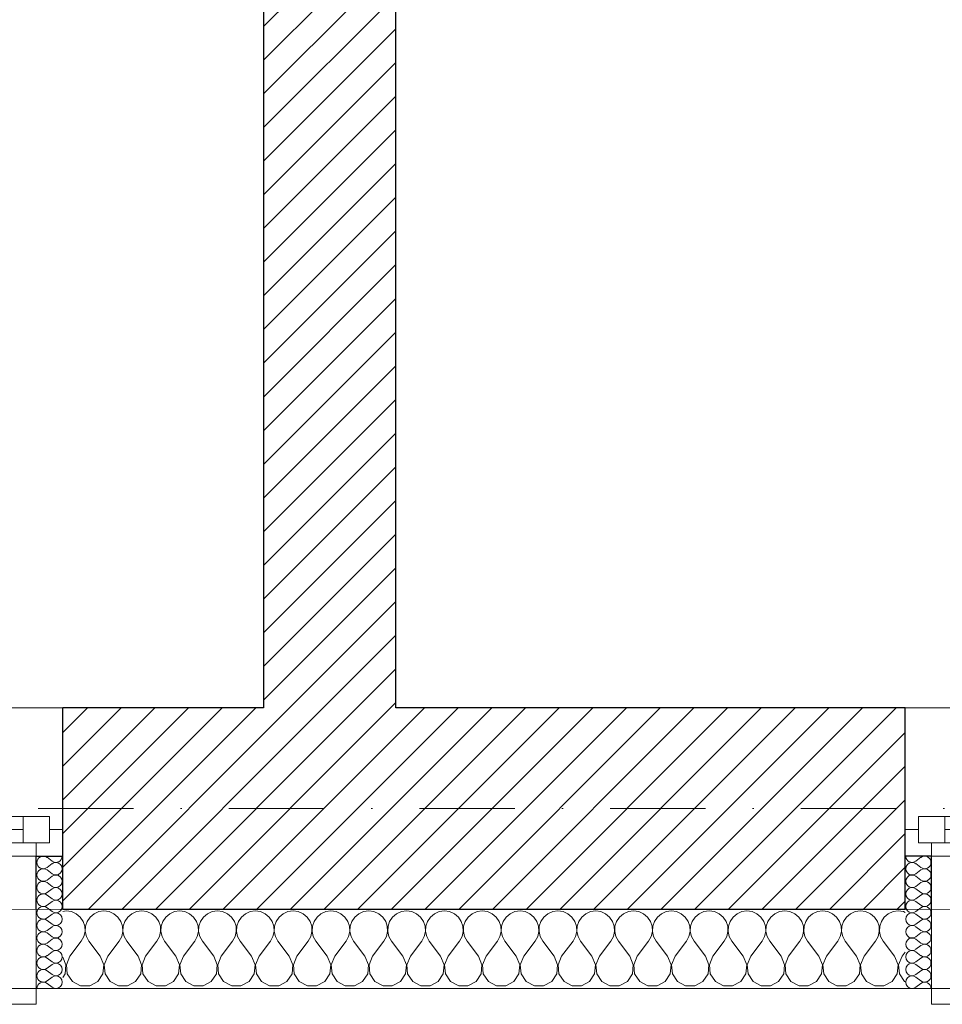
# Model space of a CAD drawing. Header units: millimetres. Extents: x -140780 to 266886, y -104422 to 233759.
# Tile 21 of 104: x 191198 to 192940, y 106825 to 108685. Entities that reach past the tile are written whole.
import ezdxf

# ---------------------------------------------------------------- set-up
doc = ezdxf.new("R2010")
doc.units = ezdxf.units.MM
doc.header["$MEASUREMENT"] = 0
doc.linetypes.add('Kropki i Kreski', pattern=[360, 180, -90, 0, -90])
doc.linetypes.add('Przerywana', pattern=[240, 120, -120])
for name, color, linetype in [('Konstrukcja - Siatki mod', 7, 'Continuous'), ('KR_INW', 7, 'Continuous'), ('NAPIS_SODON', 7, 'Continuous'), ('Okna ArchiCADa', 7, 'Continuous')]:
    doc.layers.add(name, color=color, linetype=linetype)
doc.layers.add('Konstrukcja - Siatki mod_Nr_pióra__48', color=7, linetype='Continuous', lineweight=15, true_color=0xa80f02)
doc.layers.add('KR_INW_Nr_pióra__102', color=7, linetype='Continuous', lineweight=5, true_color=0xcccccc)
for name, color, linetype, lineweight in [('KR_INW_Nr_pióra__101', 252, 'Continuous', 5), ('KR_INW_Nr_pióra__27', 7, 'Continuous', 25), ('KR_INW_Nr_pióra__47', 7, 'Continuous', 15), ('NAPIS_SODON_Nr_pióra__1', 7, 'Continuous', 13), ('Okna ArchiCADa_Nr_pióra__1', 7, 'Continuous', 13), ('Okna ArchiCADa_Nr_pióra__27', 7, 'Continuous', 25)]:
    doc.layers.add(name, color=color, linetype=linetype, lineweight=lineweight)
pattern_1 = [(45, (0, 0), (-31.819804, 31.819804), [])]

# ---------------------------------------------------------------- blocks, each defined once
blk = doc.blocks.new('Strop_1', base_point=(179225, 121523.3))
at = {"layer": 'NAPIS_SODON_Nr_pióra__1', "linetype": 'Continuous', "flags": 128}
blk.add_lwpolyline([(179225, 121523.3), (179225.9, 107003.8), (250898.3, 107008.3), (250897.4, 121527.8)], close=True, dxfattribs=at)
blk = doc.blocks.new('*X155')
at = {"layer": 'KR_INW_Nr_pióra__102', "linetype": 'Continuous'}
for p, q in [((191285.7, 107001.6), (191279.3, 107000.7)), ((191295.5, 107000.2), (191285.7, 107001.6)), ((191304.5, 106996.2), (191295.5, 107000.2)), ((191312.1, 106989.9), (191304.5, 106996.2)), ((191338.4, 106996.2), (191330.8, 106989.9)), ((191347.4, 107000.2), (191338.4, 106996.2)), ((191357.1, 107001.6), (191347.4, 107000.2)), ((191366.9, 107000.2), (191357.1, 107001.6)), ((191375.9, 106996.2), (191366.9, 107000.2)), ((191383.5, 106989.9), (191375.9, 106996.2)), ((191409.8, 106996.2), (191402.2, 106989.9)), ((191418.8, 107000.2), (191409.8, 106996.2)), ((191428.6, 107001.6), (191418.8, 107000.2)), ((191438.3, 107000.2), (191428.6, 107001.6)), ((191447.3, 106996.2), (191438.3, 107000.2)), ((191454.9, 106989.9), (191447.3, 106996.2)), ((191481.2, 106996.2), (191473.6, 106989.9)), ((191490.2, 107000.2), (191481.2, 106996.2)), ((191500, 107001.6), (191490.2, 107000.2)), ((191509.8, 107000.2), (191500, 107001.6)), ((191518.8, 106996.2), (191509.8, 107000.2)), ((191526.4, 106989.9), (191518.8, 106996.2)), ((191552.7, 106996.2), (191545.1, 106989.9)), ((191561.7, 107000.2), (191552.7, 106996.2)), ((191571.4, 107001.6), (191561.7, 107000.2)), ((191581.2, 107000.2), (191571.4, 107001.6)), ((191590.2, 106996.2), (191581.2, 107000.2)), ((191597.8, 106989.9), (191590.2, 106996.2)), ((191624.1, 106996.2), (191616.5, 106989.9)), ((191633.1, 107000.2), (191624.1, 106996.2)), ((191642.9, 107001.6), (191633.1, 107000.2)), ((191652.6, 107000.2), (191642.9, 107001.6)), ((191661.6, 106996.2), (191652.6, 107000.2)), ((191669.2, 106989.9), (191661.6, 106996.2)), ((191695.5, 106996.2), (191687.9, 106989.9)), ((191704.5, 107000.2), (191695.5, 106996.2)), ((191714.3, 107001.6), (191704.5, 107000.2)), ((191724, 107000.2), (191714.3, 107001.6)), ((191733.1, 106996.2), (191724, 107000.2)), ((191740.6, 106989.9), (191733.1, 106996.2)), ((191766.9, 106996.2), (191759.4, 106989.9)), ((191776, 107000.2), (191766.9, 106996.2)), ((191785.7, 107001.6), (191776, 107000.2)), ((191795.5, 107000.2), (191785.7, 107001.6)), ((191804.5, 106996.2), (191795.5, 107000.2)), ((191812.1, 106989.9), (191804.5, 106996.2)), ((191838.4, 106996.2), (191830.8, 106989.9)), ((191847.4, 107000.2), (191838.4, 106996.2)), ((191857.1, 107001.6), (191847.4, 107000.2)), ((191866.9, 107000.2), (191857.1, 107001.6)), ((191875.9, 106996.2), (191866.9, 107000.2)), ((191883.5, 106989.9), (191875.9, 106996.2)), ((191909.8, 106996.2), (191902.2, 106989.9)), ((191918.8, 107000.2), (191909.8, 106996.2)), ((191928.6, 107001.6), (191918.8, 107000.2)), ((191938.3, 107000.2), (191928.6, 107001.6)), ((191947.3, 106996.2), (191938.3, 107000.2)), ((191954.9, 106989.9), (191947.3, 106996.2)), ((191981.2, 106996.2), (191973.6, 106989.9)), ((191990.2, 107000.2), (191981.2, 106996.2)), ((192000, 107001.6), (191990.2, 107000.2)), ((192009.8, 107000.2), (192000, 107001.6)), ((192018.8, 106996.2), (192009.8, 107000.2)), ((192026.4, 106989.9), (192018.8, 106996.2)), ((192052.7, 106996.2), (192045.1, 106989.9)), ((192061.7, 107000.2), (192052.7, 106996.2)), ((192071.4, 107001.6), (192061.7, 107000.2)), ((192081.2, 107000.2), (192071.4, 107001.6)), ((192090.2, 106996.2), (192081.2, 107000.2)), ((192097.8, 106989.9), (192090.2, 106996.2)), ((192124.1, 106996.2), (192116.5, 106989.9)), ((192133.1, 107000.2), (192124.1, 106996.2)), ((192142.9, 107001.6), (192133.1, 107000.2)), ((192152.6, 107000.2), (192142.9, 107001.6)), ((192161.6, 106996.2), (192152.6, 107000.2)), ((192169.2, 106989.9), (192161.6, 106996.2)), ((192195.5, 106996.2), (192187.9, 106989.9)), ((192204.5, 107000.2), (192195.5, 106996.2)), ((192214.3, 107001.6), (192204.5, 107000.2)), ((192224, 107000.2), (192214.3, 107001.6)), ((192233.1, 106996.2), (192224, 107000.2)), ((192240.6, 106989.9), (192233.1, 106996.2)), ((192266.9, 106996.2), (192259.4, 106989.9)), ((192276, 107000.2), (192266.9, 106996.2)), ((192285.7, 107001.6), (192276, 107000.2)), ((192295.5, 107000.2), (192285.7, 107001.6)), ((192304.5, 106996.2), (192295.5, 107000.2)), ((192312.1, 106989.9), (192304.5, 106996.2)), ((192338.4, 106996.2), (192330.8, 106989.9)), ((192347.4, 107000.2), (192338.4, 106996.2)), ((192357.1, 107001.6), (192347.4, 107000.2)), ((192366.9, 107000.2), (192357.1, 107001.6)), ((192375.9, 106996.2), (192366.9, 107000.2)), ((192383.5, 106989.9), (192375.9, 106996.2)), ((192409.8, 106996.2), (192402.2, 106989.9)), ((192418.8, 107000.2), (192409.8, 106996.2)), ((192428.6, 107001.6), (192418.8, 107000.2)), ((192438.3, 107000.2), (192428.6, 107001.6)), ((192447.3, 106996.2), (192438.3, 107000.2)), ((192454.9, 106989.9), (192447.3, 106996.2)), ((192481.2, 106996.2), (192473.6, 106989.9)), ((192490.2, 107000.2), (192481.2, 106996.2)), ((192500, 107001.6), (192490.2, 107000.2)), ((192509.8, 107000.2), (192500, 107001.6)), ((192518.8, 106996.2), (192509.8, 107000.2)), ((192526.4, 106989.9), (192518.8, 106996.2)), ((192552.7, 106996.2), (192545.1, 106989.9)), ((192561.7, 107000.2), (192552.7, 106996.2)), ((192571.4, 107001.6), (192561.7, 107000.2)), ((192581.2, 107000.2), (192571.4, 107001.6)), ((192590.2, 106996.2), (192581.2, 107000.2)), ((192597.8, 106989.9), (192590.2, 106996.2)), ((192624.1, 106996.2), (192616.5, 106989.9)), ((192633.1, 107000.2), (192624.1, 106996.2)), ((192642.9, 107001.6), (192633.1, 107000.2)), ((192652.6, 107000.2), (192642.9, 107001.6)), ((192661.6, 106996.2), (192652.6, 107000.2)), ((192669.2, 106989.9), (192661.6, 106996.2)), ((192695.5, 106996.2), (192687.9, 106989.9)), ((192704.5, 107000.2), (192695.5, 106996.2)), ((192714.3, 107001.6), (192704.5, 107000.2)), ((192724, 107000.2), (192714.3, 107001.6)), ((192733.1, 106996.2), (192724, 107000.2)), ((192740.6, 106989.9), (192733.1, 106996.2)), ((192766.9, 106996.2), (192759.4, 106989.9)), ((192776, 107000.2), (192766.9, 106996.2)), ((192785.7, 107001.6), (192776, 107000.2)), ((192795.5, 107000.2), (192785.7, 107001.6)), ((192804.5, 106996.2), (192795.5, 107000.2)), ((192812.1, 106989.9), (192804.5, 106996.2)), ((192838.4, 106996.2), (192830.8, 106989.9)), ((192847.4, 107000.2), (192838.4, 106996.2)), ((192857.1, 107001.6), (192847.4, 107000.2)), ((192866.9, 107000.2), (192857.1, 107001.6)), ((192870.1, 106998.8), (192866.9, 107000.2)), ((191317.7, 106981.8), (191312.1, 106989.9)), ((191320.8, 106972.5), (191317.7, 106981.8)), ((191321.3, 106962.6), (191320.8, 106972.5)), ((191322.1, 106972.5), (191321.6, 106962.6)), ((191325.2, 106981.8), (191322.1, 106972.5)), ((191330.8, 106989.9), (191325.2, 106981.8)), ((191389.1, 106981.8), (191383.5, 106989.9)), ((191392.2, 106972.5), (191389.1, 106981.8)), ((191392.7, 106962.6), (191392.2, 106972.5)), ((191393.5, 106972.5), (191393, 106962.6)), ((191396.6, 106981.8), (191393.5, 106972.5)), ((191402.2, 106989.9), (191396.6, 106981.8)), ((191460.5, 106981.8), (191454.9, 106989.9)), ((191463.7, 106972.5), (191460.5, 106981.8)), ((191464.1, 106962.6), (191463.7, 106972.5)), ((191464.9, 106972.5), (191464.4, 106962.6)), ((191468.1, 106981.8), (191464.9, 106972.5)), ((191473.6, 106989.9), (191468.1, 106981.8)), ((191531.9, 106981.8), (191526.4, 106989.9)), ((191535.1, 106972.5), (191531.9, 106981.8)), ((191535.6, 106962.6), (191535.1, 106972.5)), ((191536.3, 106972.5), (191535.9, 106962.6)), ((191539.5, 106981.8), (191536.3, 106972.5)), ((191545.1, 106989.9), (191539.5, 106981.8)), ((191603.4, 106981.8), (191597.8, 106989.9)), ((191606.5, 106972.5), (191603.4, 106981.8)), ((191607, 106962.6), (191606.5, 106972.5)), ((191607.8, 106972.5), (191607.3, 106962.6)), ((191610.9, 106981.8), (191607.8, 106972.5)), ((191616.5, 106989.9), (191610.9, 106981.8)), ((191674.8, 106981.8), (191669.2, 106989.9)), ((191677.9, 106972.5), (191674.8, 106981.8)), ((191678.4, 106962.6), (191677.9, 106972.5)), ((191679.2, 106972.5), (191678.7, 106962.6)), ((191682.3, 106981.8), (191679.2, 106972.5)), ((191687.9, 106989.9), (191682.3, 106981.8)), ((191746.2, 106981.8), (191740.6, 106989.9)), ((191749.4, 106972.5), (191746.2, 106981.8)), ((191749.9, 106962.6), (191749.4, 106972.5)), ((191750.6, 106972.5), (191750.1, 106962.6)), ((191753.8, 106981.8), (191750.6, 106972.5)), ((191759.4, 106989.9), (191753.8, 106981.8)), ((191817.7, 106981.8), (191812.1, 106989.9)), ((191820.8, 106972.5), (191817.7, 106981.8)), ((191821.3, 106962.6), (191820.8, 106972.5)), ((191822.1, 106972.5), (191821.6, 106962.6)), ((191825.2, 106981.8), (191822.1, 106972.5)), ((191830.8, 106989.9), (191825.2, 106981.8)), ((191889.1, 106981.8), (191883.5, 106989.9)), ((191892.2, 106972.5), (191889.1, 106981.8)), ((191892.7, 106962.6), (191892.2, 106972.5)), ((191893.5, 106972.5), (191893, 106962.6)), ((191896.6, 106981.8), (191893.5, 106972.5)), ((191902.2, 106989.9), (191896.6, 106981.8)), ((191960.5, 106981.8), (191954.9, 106989.9)), ((191963.7, 106972.5), (191960.5, 106981.8)), ((191964.1, 106962.6), (191963.7, 106972.5)), ((191964.9, 106972.5), (191964.4, 106962.6)), ((191968.1, 106981.8), (191964.9, 106972.5)), ((191973.6, 106989.9), (191968.1, 106981.8)), ((192031.9, 106981.8), (192026.4, 106989.9)), ((192035.1, 106972.5), (192031.9, 106981.8)), ((192035.6, 106962.6), (192035.1, 106972.5)), ((192036.3, 106972.5), (192035.9, 106962.6)), ((192039.5, 106981.8), (192036.3, 106972.5)), ((192045.1, 106989.9), (192039.5, 106981.8)), ((192103.4, 106981.8), (192097.8, 106989.9)), ((192106.5, 106972.5), (192103.4, 106981.8)), ((192107, 106962.6), (192106.5, 106972.5)), ((192107.8, 106972.5), (192107.3, 106962.6)), ((192110.9, 106981.8), (192107.8, 106972.5)), ((192116.5, 106989.9), (192110.9, 106981.8)), ((192174.8, 106981.8), (192169.2, 106989.9)), ((192177.9, 106972.5), (192174.8, 106981.8)), ((192178.4, 106962.6), (192177.9, 106972.5)), ((192179.2, 106972.5), (192178.7, 106962.6)), ((192182.3, 106981.8), (192179.2, 106972.5)), ((192187.9, 106989.9), (192182.3, 106981.8)), ((192246.2, 106981.8), (192240.6, 106989.9)), ((192249.4, 106972.5), (192246.2, 106981.8)), ((192249.9, 106962.6), (192249.4, 106972.5)), ((192250.6, 106972.5), (192250.1, 106962.6)), ((192253.8, 106981.8), (192250.6, 106972.5)), ((192259.4, 106989.9), (192253.8, 106981.8)), ((192317.7, 106981.8), (192312.1, 106989.9)), ((192320.8, 106972.5), (192317.7, 106981.8)), ((192321.3, 106962.6), (192320.8, 106972.5)), ((192322.1, 106972.5), (192321.6, 106962.6)), ((192325.2, 106981.8), (192322.1, 106972.5)), ((192330.8, 106989.9), (192325.2, 106981.8)), ((192389.1, 106981.8), (192383.5, 106989.9)), ((192392.2, 106972.5), (192389.1, 106981.8)), ((192392.7, 106962.6), (192392.2, 106972.5)), ((192393.5, 106972.5), (192393, 106962.6)), ((192396.6, 106981.8), (192393.5, 106972.5)), ((192402.2, 106989.9), (192396.6, 106981.8)), ((192460.5, 106981.8), (192454.9, 106989.9)), ((192463.7, 106972.5), (192460.5, 106981.8)), ((192464.1, 106962.6), (192463.7, 106972.5)), ((192464.9, 106972.5), (192464.4, 106962.6)), ((192468.1, 106981.8), (192464.9, 106972.5)), ((192473.6, 106989.9), (192468.1, 106981.8)), ((192531.9, 106981.8), (192526.4, 106989.9)), ((192535.1, 106972.5), (192531.9, 106981.8)), ((192535.6, 106962.6), (192535.1, 106972.5)), ((192536.3, 106972.5), (192535.9, 106962.6)), ((192539.5, 106981.8), (192536.3, 106972.5)), ((192545.1, 106989.9), (192539.5, 106981.8)), ((192603.4, 106981.8), (192597.8, 106989.9)), ((192606.5, 106972.5), (192603.4, 106981.8)), ((192607, 106962.6), (192606.5, 106972.5)), ((192607.8, 106972.5), (192607.3, 106962.6)), ((192610.9, 106981.8), (192607.8, 106972.5)), ((192616.5, 106989.9), (192610.9, 106981.8)), ((192674.8, 106981.8), (192669.2, 106989.9)), ((192677.9, 106972.5), (192674.8, 106981.8)), ((192678.4, 106962.6), (192677.9, 106972.5)), ((192679.2, 106972.5), (192678.7, 106962.6)), ((192682.3, 106981.8), (192679.2, 106972.5)), ((192687.9, 106989.9), (192682.3, 106981.8)), ((192746.2, 106981.8), (192740.6, 106989.9)), ((192749.4, 106972.5), (192746.2, 106981.8)), ((192749.9, 106962.6), (192749.4, 106972.5)), ((192750.6, 106972.5), (192750.1, 106962.6)), ((192753.8, 106981.8), (192750.6, 106972.5)), ((192759.4, 106989.9), (192753.8, 106981.8)), ((192817.7, 106981.8), (192812.1, 106989.9)), ((192820.8, 106972.5), (192817.7, 106981.8)), ((192821.3, 106962.6), (192820.8, 106972.5)), ((192822.1, 106972.5), (192821.6, 106962.6)), ((192825.2, 106981.8), (192822.1, 106972.5)), ((192830.8, 106989.9), (192825.2, 106981.8)), ((191319.1, 106953.1), (191321.3, 106962.6)), ((191321.6, 106962.6), (191323.8, 106953.1)), ((191390.5, 106953.1), (191392.7, 106962.6)), ((191393, 106962.6), (191395.2, 106953.1)), ((191461.9, 106953.1), (191464.1, 106962.6)), ((191464.4, 106962.6), (191466.7, 106953.1)), ((191533.3, 106953.1), (191535.6, 106962.6)), ((191535.9, 106962.6), (191538.1, 106953.1)), ((191604.8, 106953.1), (191607, 106962.6)), ((191607.3, 106962.6), (191609.5, 106953.1)), ((191676.2, 106953.1), (191678.4, 106962.6)), ((191678.7, 106962.6), (191680.9, 106953.1)), ((191747.6, 106953.1), (191749.9, 106962.6)), ((191750.1, 106962.6), (191752.4, 106953.1)), ((191819.1, 106953.1), (191821.3, 106962.6)), ((191821.6, 106962.6), (191823.8, 106953.1)), ((191890.5, 106953.1), (191892.7, 106962.6)), ((191893, 106962.6), (191895.2, 106953.1)), ((191961.9, 106953.1), (191964.1, 106962.6)), ((191964.4, 106962.6), (191966.7, 106953.1)), ((192033.3, 106953.1), (192035.6, 106962.6)), ((192035.9, 106962.6), (192038.1, 106953.1)), ((192104.8, 106953.1), (192107, 106962.6)), ((192107.3, 106962.6), (192109.5, 106953.1)), ((192176.2, 106953.1), (192178.4, 106962.6)), ((192178.7, 106962.6), (192180.9, 106953.1)), ((192247.6, 106953.1), (192249.9, 106962.6)), ((192250.1, 106962.6), (192252.4, 106953.1)), ((192319.1, 106953.1), (192321.3, 106962.6)), ((192321.6, 106962.6), (192323.8, 106953.1)), ((192390.5, 106953.1), (192392.7, 106962.6)), ((192393, 106962.6), (192395.2, 106953.1)), ((192461.9, 106953.1), (192464.1, 106962.6)), ((192464.4, 106962.6), (192466.7, 106953.1)), ((192533.3, 106953.1), (192535.6, 106962.6)), ((192535.9, 106962.6), (192538.1, 106953.1)), ((192604.8, 106953.1), (192607, 106962.6)), ((192607.3, 106962.6), (192609.5, 106953.1)), ((192676.2, 106953.1), (192678.4, 106962.6)), ((192678.7, 106962.6), (192680.9, 106953.1)), ((192747.6, 106953.1), (192749.9, 106962.6)), ((192750.1, 106962.6), (192752.4, 106953.1)), ((192819.1, 106953.1), (192821.3, 106962.6)), ((192821.6, 106962.6), (192823.8, 106953.1)), ((191292.9, 106915.9), (191314.3, 106944.4)), ((191314.3, 106944.4), (191319.1, 106953.1)), ((191323.8, 106953.1), (191328.6, 106944.4)), ((191350, 106915.9), (191328.6, 106944.4)), ((191364.3, 106915.9), (191385.7, 106944.4)), ((191385.7, 106944.4), (191390.5, 106953.1)), ((191395.2, 106953.1), (191400, 106944.4)), ((191421.4, 106915.9), (191400, 106944.4)), ((191435.7, 106915.9), (191457.1, 106944.4)), ((191457.1, 106944.4), (191461.9, 106953.1)), ((191466.7, 106953.1), (191471.4, 106944.4)), ((191492.9, 106915.9), (191471.4, 106944.4)), ((191507.1, 106915.9), (191528.6, 106944.4)), ((191528.6, 106944.4), (191533.3, 106953.1)), ((191538.1, 106953.1), (191542.9, 106944.4)), ((191564.3, 106915.9), (191542.9, 106944.4)), ((191578.6, 106915.9), (191600, 106944.4)), ((191600, 106944.4), (191604.8, 106953.1)), ((191609.5, 106953.1), (191614.3, 106944.4)), ((191635.7, 106915.9), (191614.3, 106944.4)), ((191650, 106915.9), (191671.4, 106944.4)), ((191671.4, 106944.4), (191676.2, 106953.1)), ((191680.9, 106953.1), (191685.7, 106944.4)), ((191707.1, 106915.9), (191685.7, 106944.4)), ((191721.4, 106915.9), (191742.9, 106944.4)), ((191742.9, 106944.4), (191747.6, 106953.1)), ((191752.4, 106953.1), (191757.1, 106944.4)), ((191778.6, 106915.9), (191757.1, 106944.4)), ((191792.9, 106915.9), (191814.3, 106944.4)), ((191814.3, 106944.4), (191819.1, 106953.1)), ((191823.8, 106953.1), (191828.6, 106944.4)), ((191850, 106915.9), (191828.6, 106944.4)), ((191864.3, 106915.9), (191885.7, 106944.4)), ((191885.7, 106944.4), (191890.5, 106953.1)), ((191895.2, 106953.1), (191900, 106944.4)), ((191921.4, 106915.9), (191900, 106944.4)), ((191935.7, 106915.9), (191957.1, 106944.4)), ((191957.1, 106944.4), (191961.9, 106953.1)), ((191966.7, 106953.1), (191971.4, 106944.4)), ((191992.9, 106915.9), (191971.4, 106944.4)), ((192007.1, 106915.9), (192028.6, 106944.4)), ((192028.6, 106944.4), (192033.3, 106953.1)), ((192038.1, 106953.1), (192042.9, 106944.4)), ((192064.3, 106915.9), (192042.9, 106944.4)), ((192078.6, 106915.9), (192100, 106944.4)), ((192100, 106944.4), (192104.8, 106953.1)), ((192109.5, 106953.1), (192114.3, 106944.4)), ((192135.7, 106915.9), (192114.3, 106944.4)), ((192150, 106915.9), (192171.4, 106944.4)), ((192171.4, 106944.4), (192176.2, 106953.1)), ((192180.9, 106953.1), (192185.7, 106944.4)), ((192207.1, 106915.9), (192185.7, 106944.4)), ((192221.4, 106915.9), (192242.9, 106944.4)), ((192242.9, 106944.4), (192247.6, 106953.1)), ((192252.4, 106953.1), (192257.1, 106944.4)), ((192278.6, 106915.9), (192257.1, 106944.4)), ((192292.9, 106915.9), (192314.3, 106944.4)), ((192314.3, 106944.4), (192319.1, 106953.1)), ((192323.8, 106953.1), (192328.6, 106944.4)), ((192350, 106915.9), (192328.6, 106944.4)), ((192364.3, 106915.9), (192385.7, 106944.4)), ((192385.7, 106944.4), (192390.5, 106953.1)), ((192395.2, 106953.1), (192400, 106944.4)), ((192421.4, 106915.9), (192400, 106944.4)), ((192435.7, 106915.9), (192457.1, 106944.4)), ((192457.1, 106944.4), (192461.9, 106953.1)), ((192466.7, 106953.1), (192471.4, 106944.4)), ((192492.9, 106915.9), (192471.4, 106944.4)), ((192507.1, 106915.9), (192528.6, 106944.4)), ((192528.6, 106944.4), (192533.3, 106953.1)), ((192538.1, 106953.1), (192542.9, 106944.4)), ((192564.3, 106915.9), (192542.9, 106944.4)), ((192578.6, 106915.9), (192600, 106944.4)), ((192600, 106944.4), (192604.8, 106953.1)), ((192609.5, 106953.1), (192614.3, 106944.4)), ((192635.7, 106915.9), (192614.3, 106944.4)), ((192650, 106915.9), (192671.4, 106944.4)), ((192671.4, 106944.4), (192676.2, 106953.1)), ((192680.9, 106953.1), (192685.7, 106944.4)), ((192707.1, 106915.9), (192685.7, 106944.4)), ((192721.4, 106915.9), (192742.9, 106944.4)), ((192742.9, 106944.4), (192747.6, 106953.1)), ((192752.4, 106953.1), (192757.1, 106944.4)), ((192778.6, 106915.9), (192757.1, 106944.4)), ((192792.9, 106915.9), (192814.3, 106944.4)), ((192814.3, 106944.4), (192819.1, 106953.1)), ((192823.8, 106953.1), (192828.6, 106944.4)), ((192850, 106915.9), (192828.6, 106944.4)), ((192864.3, 106915.9), (192870.1, 106923.6)), ((191285.3, 106899.8), (191279.3, 106914)), ((191283.7, 106882.5), (191285.3, 106899.8)), ((191292.9, 106915.9), (191286.1, 106899.8)), ((191286.1, 106899.8), (191287.8, 106882.5)), ((191356.7, 106899.8), (191350, 106915.9)), ((191355.1, 106882.5), (191356.7, 106899.8)), ((191364.3, 106915.9), (191357.6, 106899.8)), ((191357.6, 106899.8), (191359.2, 106882.5)), ((191428.2, 106899.8), (191421.4, 106915.9)), ((191426.5, 106882.5), (191428.2, 106899.8)), ((191435.7, 106915.9), (191429, 106899.8)), ((191429, 106899.8), (191430.6, 106882.5)), ((191499.6, 106899.8), (191492.9, 106915.9)), ((191497.9, 106882.5), (191499.6, 106899.8)), ((191507.1, 106915.9), (191500.4, 106899.8)), ((191500.4, 106899.8), (191502.1, 106882.5)), ((191571, 106899.8), (191564.3, 106915.9)), ((191569.4, 106882.5), (191571, 106899.8)), ((191578.6, 106915.9), (191571.8, 106899.8)), ((191571.8, 106899.8), (191573.5, 106882.5)), ((191642.4, 106899.8), (191635.7, 106915.9)), ((191640.8, 106882.5), (191642.4, 106899.8)), ((191650, 106915.9), (191643.3, 106899.8)), ((191643.3, 106899.8), (191644.9, 106882.5)), ((191713.9, 106899.8), (191707.1, 106915.9)), ((191712.2, 106882.5), (191713.9, 106899.8)), ((191721.4, 106915.9), (191714.7, 106899.8)), ((191714.7, 106899.8), (191716.3, 106882.5)), ((191785.3, 106899.8), (191778.6, 106915.9)), ((191783.7, 106882.5), (191785.3, 106899.8)), ((191792.9, 106915.9), (191786.1, 106899.8)), ((191786.1, 106899.8), (191787.8, 106882.5)), ((191856.7, 106899.8), (191850, 106915.9)), ((191855.1, 106882.5), (191856.7, 106899.8)), ((191864.3, 106915.9), (191857.6, 106899.8)), ((191857.6, 106899.8), (191859.2, 106882.5)), ((191928.2, 106899.8), (191921.4, 106915.9)), ((191926.5, 106882.5), (191928.2, 106899.8)), ((191935.7, 106915.9), (191929, 106899.8)), ((191929, 106899.8), (191930.6, 106882.5)), ((191999.6, 106899.8), (191992.9, 106915.9)), ((191997.9, 106882.5), (191999.6, 106899.8)), ((192007.1, 106915.9), (192000.4, 106899.8)), ((192000.4, 106899.8), (192002.1, 106882.5)), ((192071, 106899.8), (192064.3, 106915.9)), ((192069.4, 106882.5), (192071, 106899.8)), ((192078.6, 106915.9), (192071.8, 106899.8)), ((192071.8, 106899.8), (192073.5, 106882.5)), ((192142.4, 106899.8), (192135.7, 106915.9)), ((192140.8, 106882.5), (192142.4, 106899.8)), ((192150, 106915.9), (192143.3, 106899.8)), ((192143.3, 106899.8), (192144.9, 106882.5)), ((192213.9, 106899.8), (192207.1, 106915.9)), ((192212.2, 106882.5), (192213.9, 106899.8)), ((192221.4, 106915.9), (192214.7, 106899.8)), ((192214.7, 106899.8), (192216.3, 106882.5)), ((192285.3, 106899.8), (192278.6, 106915.9)), ((192283.7, 106882.5), (192285.3, 106899.8)), ((192292.9, 106915.9), (192286.1, 106899.8)), ((192286.1, 106899.8), (192287.8, 106882.5)), ((192356.7, 106899.8), (192350, 106915.9)), ((192355.1, 106882.5), (192356.7, 106899.8)), ((192364.3, 106915.9), (192357.6, 106899.8)), ((192357.6, 106899.8), (192359.2, 106882.5)), ((192428.2, 106899.8), (192421.4, 106915.9)), ((192426.5, 106882.5), (192428.2, 106899.8)), ((192435.7, 106915.9), (192429, 106899.8)), ((192429, 106899.8), (192430.6, 106882.5)), ((192499.6, 106899.8), (192492.9, 106915.9)), ((192497.9, 106882.5), (192499.6, 106899.8)), ((192507.1, 106915.9), (192500.4, 106899.8)), ((192500.4, 106899.8), (192502.1, 106882.5)), ((192571, 106899.8), (192564.3, 106915.9)), ((192569.4, 106882.5), (192571, 106899.8)), ((192578.6, 106915.9), (192571.8, 106899.8)), ((192571.8, 106899.8), (192573.5, 106882.5)), ((192642.4, 106899.8), (192635.7, 106915.9)), ((192640.8, 106882.5), (192642.4, 106899.8)), ((192650, 106915.9), (192643.3, 106899.8)), ((192643.3, 106899.8), (192644.9, 106882.5)), ((192713.9, 106899.8), (192707.1, 106915.9)), ((192712.2, 106882.5), (192713.9, 106899.8)), ((192721.4, 106915.9), (192714.7, 106899.8)), ((192714.7, 106899.8), (192716.3, 106882.5)), ((192785.3, 106899.8), (192778.6, 106915.9)), ((192783.7, 106882.5), (192785.3, 106899.8)), ((192792.9, 106915.9), (192786.1, 106899.8)), ((192786.1, 106899.8), (192787.8, 106882.5)), ((192856.7, 106899.8), (192850, 106915.9)), ((192855.1, 106882.5), (192856.7, 106899.8)), ((192864.3, 106915.9), (192857.6, 106899.8)), ((192857.6, 106899.8), (192859.2, 106882.5)), ((191279.3, 106876), (191283.7, 106882.5)), ((191287.8, 106882.5), (191297.4, 106868)), ((191345.5, 106868), (191355.1, 106882.5)), ((191359.2, 106882.5), (191368.8, 106868)), ((191416.9, 106868), (191426.5, 106882.5)), ((191430.6, 106882.5), (191440.3, 106868)), ((191488.3, 106868), (191497.9, 106882.5)), ((191502.1, 106882.5), (191511.7, 106868)), ((191559.7, 106868), (191569.4, 106882.5)), ((191573.5, 106882.5), (191583.1, 106868)), ((191631.2, 106868), (191640.8, 106882.5)), ((191644.9, 106882.5), (191654.5, 106868)), ((191702.6, 106868), (191712.2, 106882.5)), ((191716.3, 106882.5), (191726, 106868)), ((191774, 106868), (191783.7, 106882.5)), ((191787.8, 106882.5), (191797.4, 106868)), ((191845.5, 106868), (191855.1, 106882.5)), ((191859.2, 106882.5), (191868.8, 106868)), ((191916.9, 106868), (191926.5, 106882.5)), ((191930.6, 106882.5), (191940.3, 106868)), ((191988.3, 106868), (191997.9, 106882.5)), ((192002.1, 106882.5), (192011.7, 106868)), ((192059.7, 106868), (192069.4, 106882.5)), ((192073.5, 106882.5), (192083.1, 106868)), ((192131.2, 106868), (192140.8, 106882.5)), ((192144.9, 106882.5), (192154.5, 106868)), ((192202.6, 106868), (192212.2, 106882.5)), ((192216.3, 106882.5), (192226, 106868)), ((192274, 106868), (192283.7, 106882.5)), ((192287.8, 106882.5), (192297.4, 106868)), ((192345.5, 106868), (192355.1, 106882.5)), ((192359.2, 106882.5), (192368.8, 106868)), ((192416.9, 106868), (192426.5, 106882.5)), ((192430.6, 106882.5), (192440.3, 106868)), ((192488.3, 106868), (192497.9, 106882.5)), ((192502.1, 106882.5), (192511.7, 106868)), ((192559.7, 106868), (192569.4, 106882.5)), ((192573.5, 106882.5), (192583.1, 106868)), ((192631.2, 106868), (192640.8, 106882.5)), ((192644.9, 106882.5), (192654.5, 106868)), ((192702.6, 106868), (192712.2, 106882.5)), ((192716.3, 106882.5), (192726, 106868)), ((192774, 106868), (192783.7, 106882.5)), ((192787.8, 106882.5), (192797.4, 106868)), ((192845.5, 106868), (192855.1, 106882.5)), ((192859.2, 106882.5), (192868.8, 106868)), ((191297.4, 106868), (191312.7, 106859.8)), ((191330.1, 106859.8), (191345.5, 106868)), ((191368.8, 106868), (191384.2, 106859.8)), ((191401.6, 106859.8), (191416.9, 106868)), ((191440.3, 106868), (191455.6, 106859.8)), ((191473, 106859.8), (191488.3, 106868)), ((191511.7, 106868), (191527, 106859.8)), ((191544.4, 106859.8), (191559.7, 106868)), ((191583.1, 106868), (191598.4, 106859.8)), ((191615.8, 106859.8), (191631.2, 106868)), ((191654.5, 106868), (191669.9, 106859.8)), ((191687.3, 106859.8), (191702.6, 106868)), ((191726, 106868), (191741.3, 106859.8)), ((191758.7, 106859.8), (191774, 106868)), ((191797.4, 106868), (191812.7, 106859.8)), ((191830.1, 106859.8), (191845.5, 106868)), ((191868.8, 106868), (191884.2, 106859.8)), ((191901.6, 106859.8), (191916.9, 106868)), ((191940.3, 106868), (191955.6, 106859.8)), ((191973, 106859.8), (191988.3, 106868)), ((192011.7, 106868), (192027, 106859.8)), ((192044.4, 106859.8), (192059.7, 106868)), ((192083.1, 106868), (192098.4, 106859.8)), ((192115.8, 106859.8), (192131.2, 106868)), ((192154.5, 106868), (192169.9, 106859.8)), ((192187.3, 106859.8), (192202.6, 106868)), ((192226, 106868), (192241.3, 106859.8)), ((192258.7, 106859.8), (192274, 106868)), ((192297.4, 106868), (192312.7, 106859.8)), ((192330.1, 106859.8), (192345.5, 106868)), ((192368.8, 106868), (192384.2, 106859.8)), ((192401.6, 106859.8), (192416.9, 106868)), ((192440.3, 106868), (192455.6, 106859.8)), ((192473, 106859.8), (192488.3, 106868)), ((192511.7, 106868), (192527, 106859.8)), ((192544.4, 106859.8), (192559.7, 106868)), ((192583.1, 106868), (192598.4, 106859.8)), ((192615.8, 106859.8), (192631.2, 106868)), ((192654.5, 106868), (192669.9, 106859.8)), ((192687.3, 106859.8), (192702.6, 106868)), ((192726, 106868), (192741.3, 106859.8)), ((192758.7, 106859.8), (192774, 106868)), ((192797.4, 106868), (192812.7, 106859.8)), ((192830.1, 106859.8), (192845.5, 106868)), ((192868.8, 106868), (192870.1, 106867.3)), ((191312.7, 106859.8), (191330.1, 106859.8)), ((191384.2, 106859.8), (191401.6, 106859.8)), ((191455.6, 106859.8), (191473, 106859.8)), ((191527, 106859.8), (191544.4, 106859.8)), ((191598.4, 106859.8), (191615.8, 106859.8)), ((191669.9, 106859.8), (191687.3, 106859.8)), ((191741.3, 106859.8), (191758.7, 106859.8)), ((191812.7, 106859.8), (191830.1, 106859.8)), ((191884.2, 106859.8), (191901.6, 106859.8)), ((191955.6, 106859.8), (191973, 106859.8)), ((192027, 106859.8), (192044.4, 106859.8)), ((192098.4, 106859.8), (192115.8, 106859.8)), ((192169.9, 106859.8), (192187.3, 106859.8)), ((192241.3, 106859.8), (192258.7, 106859.8)), ((192312.7, 106859.8), (192330.1, 106859.8)), ((192384.2, 106859.8), (192401.6, 106859.8)), ((192455.6, 106859.8), (192473, 106859.8)), ((192527, 106859.8), (192544.4, 106859.8)), ((192598.4, 106859.8), (192615.8, 106859.8)), ((192669.9, 106859.8), (192687.3, 106859.8)), ((192741.3, 106859.8), (192758.7, 106859.8)), ((192812.7, 106859.8), (192830.1, 106859.8))]:
    blk.add_line(p, q, dxfattribs=at)
blk = doc.blocks.new('*X183')
at = {"layer": 'KR_INW_Nr_pióra__102', "linetype": 'Continuous'}
for p, q in [((191259.1, 107095.6), (191249.6, 107102.8)), ((191259.1, 107090.9), (191249.6, 107083.7)), ((191259.1, 107071.8), (191249.6, 107079)), ((191259.1, 107067), (191249.6, 107059.9)), ((191259.1, 107048), (191249.6, 107055.1)), ((191259.1, 107043.2), (191249.6, 107036.1)), ((191259.1, 107024.2), (191249.6, 107031.3)), ((191259.1, 107019.4), (191249.6, 107012.3)), ((191259.1, 107000.4), (191249.6, 107007.5)), ((191259.1, 106995.6), (191249.6, 106988.5)), ((191259.1, 106976.6), (191249.6, 106983.7)), ((191259.1, 106971.8), (191249.6, 106964.7)), ((191259.1, 106952.8), (191249.6, 106959.9)), ((191259.1, 106948), (191249.6, 106940.9)), ((191259.1, 106929), (191249.6, 106936.1)), ((191259.1, 106924.2), (191249.6, 106917)), ((191259.1, 106905.1), (191249.6, 106912.3)), ((191259.1, 106900.4), (191249.6, 106893.2)), ((191259.1, 106881.3), (191249.6, 106888.5)), ((191259.1, 106876.6), (191249.6, 106869.4)), ((191259.1, 106857.5), (191249.6, 106864.7))]:
    blk.add_line(p, q, dxfattribs=at)
for centre, start, end in [((191242.4, 107093.2), 53.1301, 180), ((191266.2, 107105.1), 233.1301, 0), ((191242.4, 107093.2), 180, 306.8699), ((191266.2, 107081.3), 233.1301, 126.8699), ((191242.4, 107069.4), 53.1301, 180), ((191242.4, 107069.4), 180, 306.8699), ((191266.2, 107057.5), 233.1301, 126.8699), ((191242.4, 107045.6), 53.1301, 180), ((191242.4, 107045.6), 180, 306.8699), ((191242.4, 107021.8), 53.1301, 180), ((191266.2, 107033.7), 233.1301, 126.8699), ((191242.4, 107021.8), 180, 306.8699), ((191242.4, 106998), 53.1301, 180), ((191266.2, 107009.9), 233.1301, 126.8699), ((191242.4, 106998), 180, 306.8699), ((191266.2, 106986.1), 233.1301, 126.8699), ((191242.4, 106974.2), 53.1301, 180), ((191242.4, 106974.2), 180, 306.8699), ((191266.2, 106962.3), 233.1301, 126.8699), ((191242.4, 106950.4), 53.1301, 180), ((191242.4, 106950.4), 180, 306.8699), ((191242.4, 106926.6), 53.1301, 180), ((191266.2, 106938.5), 233.1301, 126.8699), ((191242.4, 106926.6), 180, 306.8699), ((191266.2, 106914.7), 233.1301, 126.8699), ((191242.4, 106902.8), 53.1301, 180), ((191242.4, 106902.8), 180, 306.8699), ((191266.2, 106890.9), 233.1301, 126.8699), ((191242.4, 106879), 53.1301, 180), ((191242.4, 106879), 180, 306.8699), ((191266.2, 106867), 233.1301, 126.8699), ((191242.4, 106855.1), 53.1301, 180)]:
    blk.add_arc(centre, 11.9, start, end, dxfattribs=at)
blk = doc.blocks.new('*X184')
at = {"layer": 'KR_INW_Nr_pióra__102', "linetype": 'Continuous'}
for p, q in [((192890.3, 107095.6), (192899.8, 107102.8)), ((192890.3, 107090.9), (192899.8, 107083.7)), ((192890.3, 107071.8), (192899.8, 107079)), ((192890.3, 107067), (192899.8, 107059.9)), ((192890.3, 107048), (192899.8, 107055.1)), ((192890.3, 107043.2), (192899.8, 107036.1)), ((192890.3, 107024.2), (192899.8, 107031.3)), ((192890.3, 107019.4), (192899.8, 107012.3)), ((192890.3, 107000.4), (192899.8, 107007.5)), ((192890.3, 106995.6), (192899.8, 106988.5)), ((192890.3, 106976.6), (192899.8, 106983.7)), ((192890.3, 106971.8), (192899.8, 106964.7)), ((192890.3, 106952.8), (192899.8, 106959.9)), ((192890.3, 106948), (192899.8, 106940.9)), ((192890.3, 106929), (192899.8, 106936.1)), ((192890.3, 106924.2), (192899.8, 106917)), ((192890.3, 106905.1), (192899.8, 106912.3)), ((192890.3, 106900.4), (192899.8, 106893.2)), ((192890.3, 106881.3), (192899.8, 106888.5)), ((192890.3, 106876.6), (192899.8, 106869.4)), ((192890.3, 106857.5), (192899.8, 106864.7))]:
    blk.add_line(p, q, dxfattribs=at)
for centre, start, end in [((192883.2, 107105.1), 180, 306.8699), ((192907, 107093.2), 0, 126.8699), ((192883.2, 107081.3), 53.1301, 306.8699), ((192907, 107093.2), 233.1301, 0), ((192883.2, 107057.5), 53.1301, 306.8699), ((192907, 107069.4), 0, 126.8699), ((192907, 107069.4), 233.1301, 0), ((192907, 107045.6), 0, 126.8699), ((192883.2, 107033.7), 53.1301, 306.8699), ((192907, 107045.6), 233.1301, 0), ((192907, 107021.8), 0, 126.8699), ((192883.2, 107009.9), 53.1301, 306.8699), ((192907, 107021.8), 233.1301, 0), ((192907, 106998), 0, 126.8699), ((192883.2, 106986.1), 53.1301, 306.8699), ((192907, 106998), 233.1301, 0), ((192883.2, 106962.3), 53.1301, 306.8699), ((192907, 106974.2), 0, 126.8699), ((192907, 106974.2), 233.1301, 0), ((192907, 106950.4), 0, 126.8699), ((192883.2, 106938.5), 53.1301, 306.8699), ((192907, 106950.4), 233.1301, 0), ((192907, 106926.6), 0, 126.8699), ((192883.2, 106914.7), 53.1301, 306.8699), ((192907, 106926.6), 233.1301, 0), ((192883.2, 106890.9), 53.1301, 306.8699), ((192907, 106902.8), 0, 126.8699), ((192907, 106902.8), 233.1301, 0), ((192883.2, 106867), 53.1301, 306.8699), ((192907, 106879), 0, 126.8699), ((192907, 106879), 233.1301, 0), ((192907, 106855.1), 0, 126.8699)]:
    blk.add_arc(centre, 11.9, start, end, dxfattribs=at)
blk = doc.blocks.new('Okno dwuskrzydłowe 19_6')
at = {"layer": 'Okna ArchiCADa_Nr_pióra__1', "linetype": 'Continuous'}
for p, q in [((-575, 230), (575, 230)), ((-550, 25), (-500, 25)), ((-550, -25), (-550, 25)), ((-500, 25), (-50, 25)), ((-500, 25), (-500, -25)), ((-500, 25), (-50, 25)), ((-50, -25), (-50, 25)), ((-50, 25), (0, 25)), ((0, 25), (0, -25)), ((0, 25), (50, 25)), ((0, -25), (0, 25)), ((50, 25), (500, 25)), ((50, 25), (50, -25)), ((50, 25), (500, 25)), ((500, -25), (500, 25)), ((500, 25), (550, 25)), ((550, 25), (550, -25)), ((-575, 0), (-550, 0)), ((-550, 0), (-550, -25)), ((-500, 0), (-50, 0)), ((50, 0), (500, 0)), ((550, -25), (550, 0)), ((550, 0), (575, 0)), ((-550, -25), (-525, -25)), ((-500, -25), (-550, -25)), ((-525, -25), (-525, -50)), ((-50, -25), (-500, -25)), ((0, -25), (-50, -25)), ((50, -25), (0, -25)), ((500, -25), (50, -25)), ((550, -25), (500, -25)), ((525, -50), (525, -25)), ((525, -25), (550, -25)), ((-525, -50), (-575, -50)), ((0, -50), (-525, -50)), ((525, -50), (0, -50)), ((575, -50), (525, -50)), ((-525, -300), (-525, -330)), ((525, -330), (525, -300)), ((-525, -330), (525, -330))]:
    blk.add_line(p, q, dxfattribs=at)
at = {"layer": 'Okna ArchiCADa_Nr_pióra__1', "linetype": 'Przerywana'}
blk.add_line((-525, -300), (525, -300), dxfattribs=at)
at = {"layer": 'Okna ArchiCADa_Nr_pióra__27', "linetype": 'Continuous'}
for p, q in [((-575, -50), (-575, 0)), ((575, -50), (575, 0)), ((-525, -50), (-575, -50)), ((525, -50), (575, -50))]:
    blk.add_line(p, q, dxfattribs=at)
blk = doc.blocks.new('Okno dwuskrzydłowe 19_7')
at = {"layer": 'Okna ArchiCADa_Nr_pióra__1', "linetype": 'Continuous'}
for p, q in [((-564.8, 230), (564.8, 230)), ((-539.8, 25), (-489.8, 25)), ((-539.8, -25), (-539.8, 25)), ((-489.8, 25), (-50, 25)), ((-489.8, 25), (-489.8, -25)), ((-489.8, 25), (-50, 25)), ((-50, -25), (-50, 25)), ((-50, 25), (0, 25)), ((0, 25), (0, -25)), ((0, 25), (50, 25)), ((0, -25), (0, 25)), ((50, 25), (489.8, 25)), ((50, 25), (50, -25)), ((50, 25), (489.8, 25)), ((489.8, -25), (489.8, 25)), ((489.8, 25), (539.8, 25)), ((539.8, 25), (539.8, -25)), ((-564.8, 0), (-539.8, 0)), ((-539.8, 0), (-539.8, -25)), ((-489.8, 0), (-50, 0)), ((50, 0), (489.8, 0)), ((539.8, -25), (539.8, 0)), ((539.8, 0), (564.8, 0)), ((-539.8, -25), (-514.8, -25)), ((-489.8, -25), (-539.8, -25)), ((-514.8, -25), (-514.8, -50)), ((-50, -25), (-489.8, -25)), ((0, -25), (-50, -25)), ((50, -25), (0, -25)), ((489.8, -25), (50, -25)), ((539.8, -25), (489.8, -25)), ((514.8, -50), (514.8, -25)), ((514.8, -25), (539.8, -25)), ((-514.8, -50), (-564.8, -50)), ((0, -50), (-514.8, -50)), ((514.8, -50), (0, -50)), ((564.8, -50), (514.8, -50)), ((-514.8, -300), (-514.8, -330)), ((514.8, -330), (514.8, -300)), ((-514.8, -330), (514.8, -330))]:
    blk.add_line(p, q, dxfattribs=at)
at = {"layer": 'Okna ArchiCADa_Nr_pióra__1', "linetype": 'Przerywana'}
blk.add_line((-514.8, -300), (514.8, -300), dxfattribs=at)
at = {"layer": 'Okna ArchiCADa_Nr_pióra__27', "linetype": 'Continuous'}
for p, q in [((-564.8, -50), (-564.8, 0)), ((564.8, -50), (564.8, 0)), ((-514.8, -50), (-564.8, -50)), ((514.8, -50), (564.8, -50))]:
    blk.add_line(p, q, dxfattribs=at)
blk = doc.blocks.new('Ściana_3', base_point=(179075.1, 106855.1))
at = {"layer": 'KR_INW_Nr_pióra__101', "linetype": 'Continuous'}
h = blk.add_hatch(dxfattribs=at)
h.set_pattern_fill('Cegła_licówka', color=256, style=0, pattern_type=2)
h.set_pattern_definition(pattern_1)
h.paths.add_polyline_path([(191279.3, 107155.1), (191279.3, 107105.1), (191279.3, 107005.1), (192870.1, 107005.1), (192870.1, 107105.1), (192870.1, 107155.1), (192870.1, 107385.1), (191279.3, 107385.1)])
at = {"layer": 'KR_INW_Nr_pióra__27', "linetype": 'Continuous'}
for p, q in [((191279.3, 107155.1), (191279.3, 107385.1)), ((192870.1, 107155.1), (192870.1, 107385.1)), ((191279.3, 107105.1), (191279.3, 107155.1)), ((192870.1, 107105.1), (192870.1, 107155.1)), ((191229.3, 107005.1), (191229.3, 107105.1)), ((191229.3, 107105.1), (191279.3, 107105.1)), ((191279.3, 107005.1), (191279.3, 107105.1)), ((192870.1, 107005.1), (192870.1, 107105.1)), ((192920.1, 107105.1), (192870.1, 107105.1)), ((192920.1, 107005.1), (192920.1, 107105.1)), ((191279.3, 107005.1), (192870.1, 107005.1))]:
    blk.add_line(p, q, dxfattribs=at)
at = {"layer": 'KR_INW_Nr_pióra__27', "linetype": 'Continuous', "flags": 128}
for points in [[(191658.5, 107385.1), (191279.3, 107385.1)], [(192870.1, 107385.1), (191908.5, 107385.1)]]:
    blk.add_lwpolyline(points, dxfattribs=at)
at = {"layer": 'KR_INW_Nr_pióra__47', "linetype": 'Continuous'}
for p, q in [((191279.3, 107105.1), (191229.3, 107105.1)), ((191229.3, 107105.1), (191229.3, 106855.1)), ((192870.1, 107105.1), (192920.1, 107105.1)), ((192920.1, 107105.1), (192920.1, 106855.1)), ((191229.3, 106855.1), (191229.3, 107005.1)), ((192920.1, 106855.1), (192920.1, 107005.1)), ((191279.3, 106855.1), (191229.3, 106855.1)), ((192870.1, 106855.1), (192920.1, 106855.1))]:
    blk.add_line(p, q, dxfattribs=at)
at = {"layer": 'KR_INW_Nr_pióra__47', "linetype": 'Continuous', "flags": 128}
blk.add_lwpolyline([(191279.3, 106855.1), (192870.1, 106855.1)], dxfattribs=at)
at = {"layer": 'KR_INW'}
for name in ['*X183', '*X184', '*X155']:
    blk.add_blockref(name, (0, 0), dxfattribs=at)
at = {"layer": 'Okna ArchiCADa', "color": 21, "linetype": 'Continuous', "lineweight": 13, "true_color": 0xff9955, "zscale": 1000}
for name, p in [('Okno dwuskrzydłowe 19_6', (190704.3, 107155.1)), ('Okno dwuskrzydłowe 19_7', (193434.9, 107155.1))]:
    blk.add_blockref(name, p, dxfattribs=at)
blk = doc.blocks.new('Ściana_95', base_point=(191658.5, 113397.6))
at = {"layer": 'KR_INW_Nr_pióra__101', "linetype": 'Continuous'}
h = blk.add_hatch(dxfattribs=at)
h.set_pattern_fill('Cegła_licówka', color=256, style=0, pattern_type=2)
h.set_pattern_definition(pattern_1)
h.paths.add_polyline_path([(191658.5, 112967.6), (191658.5, 107385.1), (191908.5, 107385.1), (191908.5, 112967.6)])
at = {"layer": 'KR_INW_Nr_pióra__27', "linetype": 'Continuous', "flags": 128}
for points in [[(191908.5, 107385.1), (191908.5, 112967.6)], [(191658.5, 111566.6), (191658.5, 107385.1)]]:
    blk.add_lwpolyline(points, dxfattribs=at)
blk = doc.blocks.new('Standardowy znacznik siatki_10')
at = {"layer": 'Konstrukcja - Siatki mod_Nr_pióra__48', "linetype": 'Kropki i Kreski'}
blk.add_line((1000, 0), (72912, 0), dxfattribs=at)

msp = doc.modelspace()

# ---------------------------------------------------------------- block references
at = {"layer": 'Konstrukcja - Siatki mod', "color": 8, "linetype": 'Continuous', "lineweight": 13, "zscale": 1000}
msp.add_blockref('Standardowy znacznik siatki_10', (177989.3, 107195.1), dxfattribs=at)
at = {"layer": 'KR_INW'}
for name, p in [('Ściana_95', (191658.5, 113397.6)), ('Ściana_3', (179075.1, 106855.1))]:
    msp.add_blockref(name, p, dxfattribs=at)
at = {"layer": 'NAPIS_SODON', "linetype": 'Continuous'}
msp.add_blockref('Strop_1', (179225, 121523.3), dxfattribs=at)

doc.saveas('drawing.dxf')
